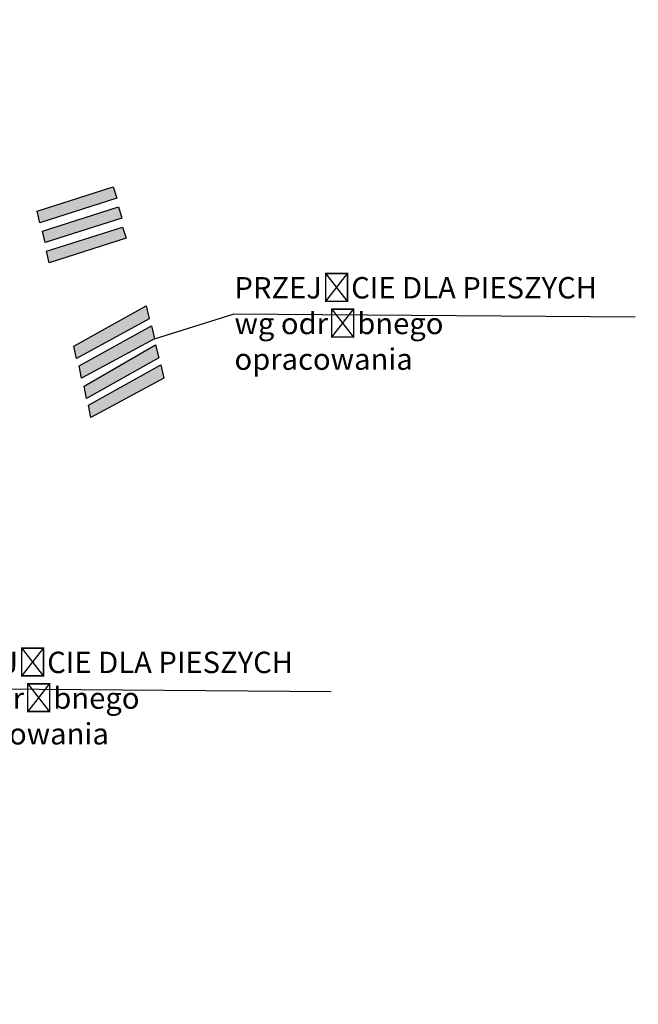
# Model space of a CAD drawing. Header units: millimetres. Extents: x 6567289036 to 6568990308, y 5976640423 to 5977332400.
# Tile 122 of 216: x 6568151291 to 6568182499, y 5976961087 to 5977010769. Entities that reach past the tile are written whole.
import ezdxf

# ---------------------------------------------------------------- set-up
doc = ezdxf.new("R2010")
doc.units = ezdxf.units.MM
doc.styles.get("Standard").update_dxf_attribs({"font": 'arial.ttf'})
picture_1 = doc.add_image_def('image2.jpg', size_in_pixel=(6997, 9782))

msp = doc.modelspace()

# ---------------------------------------------------------------- hatches: boundary and pattern name
at = {"lineweight": 9}
h = msp.add_hatch(color=18, dxfattribs=at)
h.dxf.hatch_style = 1
h.paths.add_polyline_path([(6568124570.622525, 5976996373.280425), (6568124840.889344, 5976996920.753738), (6568121378.384721, 5976999193.323756), (6568121100.774188, 5976998652.250314)])
h.paths.add_polyline_path([(6568120935.829132, 5976998296.849024), (6568120658.218599, 5976997755.775581), (6568124128.066936, 5976995476.805693), (6568124398.333755, 5976996024.279006)])
h.paths.add_polyline_path([(6568123685.511348, 5976994580.33096), (6568123955.778167, 5976995127.804274), (6568120493.273543, 5976997400.374291), (6568120215.663011, 5976996859.300849)])
h.paths.add_polyline_path([(6568128017.522445, 5977003650.229463), (6568128291.9711, 5977004210.917207), (6568124387.31368, 5977005618.85902), (6568124187.707445, 5977005058.175551)])
h.paths.add_polyline_path([(6568127120.764688, 5977001818.188844), (6568127395.213343, 5977002378.876588), (6568123490.555923, 5977003786.818401), (6568123290.949688, 5977003226.134933)])
h.paths.add_polyline_path([(6568126672.385809, 5977000902.168534), (6568126946.834464, 5977001462.856278), (6568123042.177044, 5977002870.798092), (6568122842.570809, 5977002310.114623)])
h.paths.add_polyline_path([(6568127569.143566, 5977002734.209153), (6568127843.592221, 5977003294.896897), (6568123938.934801, 5977004702.838711), (6568123739.328567, 5977004142.155242)])
h.paths.add_polyline_path([(6568156185.709353, 5977001762.861996), (6568156005.1866, 5977002329.002153), (6568152178.420149, 5977001108.77708), (6568152306.286604, 5977000525.846624)])
h.paths.add_polyline_path([(6568156447.664735, 5977000759.413216), (6568156267.141981, 5977001325.553373), (6568152440.37553, 5977000105.3283), (6568152568.241985, 5976999522.397844)])
h.paths.add_polyline_path([(6568152649.674612, 5976999085.089225), (6568152777.541067, 5976998502.15877), (6568156656.963817, 5976999739.174141), (6568156476.441063, 5977000305.314299)])
h.paths.add_polyline_path([(6568157827.260169, 5976995671.946895), (6568157674.899855, 5976996332.833857), (6568154029.502295, 5976994294.514678), (6568154149.863036, 5976993669.745316)])
h.paths.add_polyline_path([(6568158089.452408, 5976994663.063087), (6568157939.503558, 5976995324.501357), (6568154286.695892, 5976993299.491578), (6568154404.777115, 5976992674.287381)])
h.paths.add_polyline_path([(6568158311.435545, 5976993710.397257), (6568158148.863776, 5976994368.846695), (6568154535.453592, 5976992274.345491), (6568154665.470565, 5976991651.514013)])
h.paths.add_polyline_path([(6568154764.50176, 5976991317.391006), (6568154883.280757, 5976990692.319), (6568158565.733895, 5976992685.206283), (6568158415.046844, 5976993346.476768)])

# ---------------------------------------------------------------- linework, layer by layer
at = {"color": 6, "lineweight": 30}
for p, q in [((6568158089.452408, 5976994663.063087), (6568162055.642859, 5976995913.091291)), ((6568182344.942139, 5976995764.694662), (6568162055.642859, 5976995913.091291)), ((6568167011.544796, 5976976860.726945), (6568146722.245516, 5976977009.123574))]:
    msp.add_line(p, q, dxfattribs=at)
for points in [[(6568152178.420149, 5977001108.77708), (6568156005.1866, 5977002329.002153), (6568156185.709353, 5977001762.861996), (6568152306.286604, 5977000525.846624), (6568152178.420149, 5977001108.77708)], [(6568152440.37553, 5977000105.3283), (6568156267.141981, 5977001325.553373), (6568156447.664735, 5977000759.413216), (6568152568.241985, 5976999522.397844), (6568152440.37553, 5977000105.3283)], [(6568152649.674612, 5976999085.089225), (6568156476.441063, 5977000305.314299), (6568156656.963817, 5976999739.174141), (6568152777.541067, 5976998502.15877), (6568152649.674612, 5976999085.089225)], [(6568154029.502295, 5976994294.514678), (6568157674.899855, 5976996332.833857), (6568157827.260169, 5976995671.946895), (6568154149.863036, 5976993669.745316), (6568154029.502295, 5976994294.514678)], [(6568154286.695892, 5976993299.491578), (6568157939.503558, 5976995324.501357), (6568158089.452408, 5976994663.063087), (6568154404.777115, 5976992674.287381), (6568154286.695892, 5976993299.491578)], [(6568154535.453592, 5976992274.345491), (6568158148.863776, 5976994368.846695), (6568158311.435545, 5976993710.397257), (6568154665.470565, 5976991651.514013), (6568154535.453592, 5976992274.345491)], [(6568154764.50176, 5976991317.391006), (6568158415.046844, 5976993346.476768), (6568158565.733895, 5976992685.206283), (6568154883.280757, 5976990692.319), (6568154764.50176, 5976991317.391006)]]:
    msp.add_lwpolyline(points)

# ---------------------------------------------------------------- texts
at = {"color": 6, "lineweight": 30, "char_height": 1080, "attachment_point": 1}
for insert in [(6568161275.600963, 5976997782.673094), (6568145942.20362, 5976978878.705377)]:
    msp.add_mtext_dynamic_manual_height_columns('{\\W2.576449; }PRZEJŚCIE DLA PIESZYCH\\P{\\W2.576449; }wg odrębnego \\P{\\W2.576449; }opracowania', width=26393.89705849, gutter_width=12.5, heights=[0], dxfattribs=dict(at, insert=insert))

# ---------------------------------------------------------------- pictures from other files: only their frames are drawn
at = {"color": 6, "lineweight": 30}
image = msp.add_image(picture_1, insert=(6567921000, 5976718000), size_in_units=(296500, 414515.220809), dxfattribs=at)
image.dxf.flags = 7

doc.saveas('drawing.dxf')
